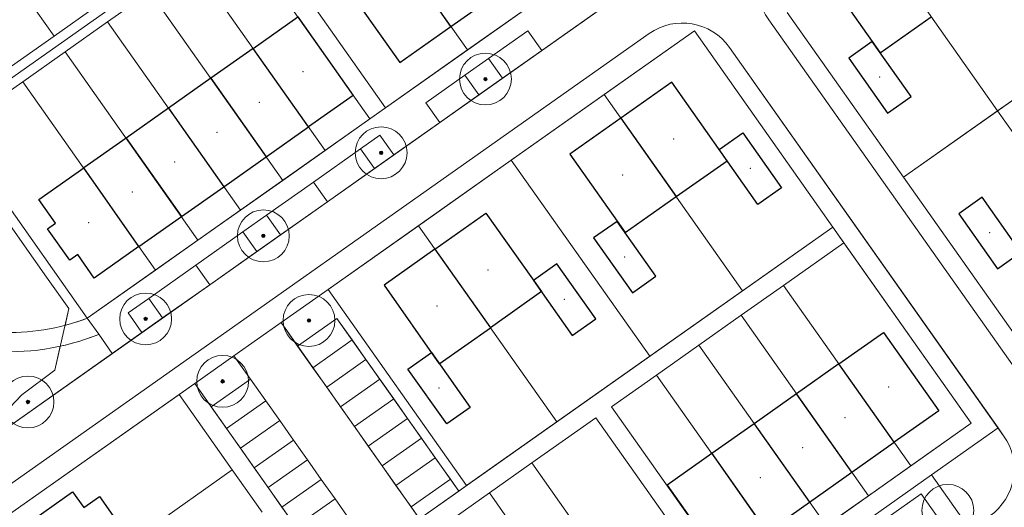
# Model space of a CAD drawing. Extents: x 168554 to 174410, y 515675 to 521218.
# Tile 103 of 110: x 172282 to 172385, y 519003 to 519054. Entities that reach past the tile are written whole.
import ezdxf

# ---------------------------------------------------------------- set-up
doc = ezdxf.new("R2010")
doc.units = 0
doc.header["$MEASUREMENT"] = 0
for name, color, linetype, lineweight in [('Deelgebied 3.2 - 1070 Ondergrond ontwerp', 7, 'Continuous', 9), ('Deelgebied 3.2 - 1070 Ondergrond ontwerp bomen', 7, 'Continuous', 9), ('Deelgebied 3.2 - 1071 Ondergrond bijgebouwen', 7, 'Continuous', 30), ('Deelgebied 3.2 - 1071 Ondergrond panden', 7, 'Continuous', 30), ('Deelgebied 3.2 - bijgebouwen', 253, 'Continuous', 9), ('Deelgebied 3.2 - grondgebonden woningen', 253, 'Continuous', 9)]:
    doc.layers.add(name, color=color, linetype=linetype, lineweight=lineweight)

msp = doc.modelspace()

# ---------------------------------------------------------------- hatches: boundary and pattern name
at = {"layer": 'Deelgebied 3.2 - 1070 Ondergrond ontwerp bomen', "ltscale": 0.1}
h = msp.add_hatch(color=256, dxfattribs=at)
edge = h.paths.add_edge_path()
edge.add_arc((172330.6, 519047.44), 0.18, 0, 360)
h = msp.add_hatch(color=256, dxfattribs=at)
edge = h.paths.add_edge_path()
edge.add_arc((172319.74, 519039.76), 0.18, 0, 360)
h = msp.add_hatch(color=256, dxfattribs=at)
edge = h.paths.add_edge_path()
edge.add_arc((172307.48, 519031.11), 0.18, 0, 360)
h = msp.add_hatch(color=256, dxfattribs=at)
edge = h.paths.add_edge_path()
edge.add_arc((172295.22, 519022.46), 0.18, 0, 360)
h = msp.add_hatch(color=256, dxfattribs=at)
edge = h.paths.add_edge_path()
edge.add_arc((172312.23, 519022.3), 0.18, 0, 360)
h = msp.add_hatch(color=256, dxfattribs=at)
edge = h.paths.add_edge_path()
edge.add_arc((172303.24, 519015.96), 0.18, 0, 360)
h = msp.add_hatch(color=256, dxfattribs=at)
edge = h.paths.add_edge_path()
edge.add_arc((172282.97, 519013.81), 0.18, 0, 360)

# ---------------------------------------------------------------- linework, layer by layer
at = {"layer": 'Deelgebied 3.2 - 1070 Ondergrond ontwerp'}
for p, q in [((172266.59, 519001.11), (172388.89, 519087.4)), ((172285.69, 519051.91), (172271.85, 519071.52)), ((172271.85, 519071.52), (172285.69, 519051.91)), ((172314.33, 519070.89), (172328.74, 519050.47)), ((172328.74, 519050.47), (172314.33, 519070.89)), ((172274.74, 519042.96), (172305.79, 519064.87)), ((172305.79, 519064.87), (172320.2, 519044.45)), ((172320.2, 519044.45), (172305.79, 519064.87)), ((172305.79, 519064.87), (172320.2, 519044.45)), ((172320.2, 519044.45), (172306.37, 519064.06)), ((172369.52, 519064.56), (172383.93, 519044.13)), ((172383.93, 519044.13), (172369.52, 519064.56)), ((172304.73, 519062.9), (172318.57, 519043.29)), ((172318.57, 519043.29), (172304.73, 519062.9)), ((172261.85, 519059.5), (172282.61, 519030.08)), ((172282.61, 519030.08), (172261.85, 519059.5)), ((172300.08, 519059.62), (172313.91, 519040.01)), ((172313.91, 519040.01), (172300.08, 519059.62)), ((172274.74, 519042.96), (172296.81, 519058.53)), ((172291.25, 519053.39), (172295.66, 519056.5)), ((172295.66, 519056.5), (172291.25, 519053.39)), ((172295.66, 519056.5), (172309.5, 519036.89)), ((172309.5, 519036.89), (172295.66, 519056.5)), ((172337.27, 519056.49), (172320.2, 519044.45)), ((172337.27, 519056.49), (172328.74, 519050.47)), ((172328.74, 519050.47), (172337.27, 519056.49)), ((172336.46, 519050.41), (172343.56, 519055.42)), ((172290.1, 519055.02), (172285.69, 519051.91)), ((172285.69, 519051.91), (172290.1, 519055.02)), ((172362.02, 519054.37), (172374.13, 519037.21)), ((172374.13, 519037.21), (172362.02, 519054.37)), ((172362.02, 519054.37), (172374.13, 519037.21)), ((172286.84, 519050.28), (172291.25, 519053.39)), ((172291.25, 519053.39), (172286.84, 519050.28)), ((172291.25, 519053.39), (172305.09, 519033.78)), ((172305.09, 519033.78), (172291.25, 519053.39)), ((172388.64, 519013.18), (172360.1, 519053.62)), ((172360.1, 519053.62), (172388.64, 519013.18)), ((172330.92, 519049.59), (172335.01, 519052.47)), ((172335.01, 519052.47), (172330.92, 519049.59)), ((172352.36, 519052.45), (172333.29, 519038.99)), ((172335.01, 519052.47), (172336.46, 519050.41)), ((172336.46, 519050.41), (172335.01, 519052.47)), ((172342.96, 519045.82), (172352.36, 519052.45)), ((172352.36, 519052.45), (172342.96, 519045.82)), ((172352.36, 519052.45), (172366.77, 519032.02)), ((172366.77, 519032.02), (172352.36, 519052.45)), ((172366.77, 519032.02), (172352.36, 519052.45)), ((172347.65, 519052.19), (172278.47, 519003.37)), ((172347.65, 519052.19), (172278.47, 519003.37)), ((172285.69, 519051.91), (172281.27, 519048.8)), ((172281.27, 519048.8), (172285.69, 519051.91)), ((172282.43, 519047.16), (172286.84, 519050.28)), ((172286.84, 519050.28), (172282.43, 519047.16)), ((172286.84, 519050.28), (172300.67, 519030.67)), ((172300.67, 519030.67), (172286.84, 519050.28)), ((172328.74, 519050.47), (172320.2, 519044.45)), ((172320.2, 519044.45), (172328.74, 519050.47)), ((172332.37, 519047.53), (172336.46, 519050.41)), ((172383.97, 519011.11), (172356.01, 519050.74)), ((172384.55, 519010.3), (172356.01, 519050.74)), ((172393.74, 519051.05), (172374.13, 519037.21)), ((172374.13, 519037.21), (172393.74, 519051.05)), ((172393.74, 519051.05), (172383.93, 519044.13)), ((172383.93, 519044.13), (172393.74, 519051.05)), ((172328.47, 519047.86), (172330.92, 519049.59)), ((172330.92, 519049.59), (172328.47, 519047.86)), ((172332.37, 519047.53), (172330.92, 519049.59)), ((172330.92, 519049.59), (172332.37, 519047.53)), ((172324.39, 519044.97), (172328.47, 519047.86)), ((172328.47, 519047.86), (172324.39, 519044.97)), ((172328.47, 519047.86), (172329.92, 519045.8)), ((172329.92, 519045.8), (172328.47, 519047.86)), ((172329.92, 519045.8), (172332.37, 519047.53)), ((172280.79, 519046.01), (172282.43, 519047.16)), ((172282.43, 519047.16), (172280.79, 519046.01)), ((172282.43, 519047.16), (172296.26, 519027.55)), ((172296.26, 519027.55), (172282.43, 519047.16)), ((172325.84, 519042.91), (172329.92, 519045.8)), ((172333.29, 519038.99), (172342.96, 519045.82)), ((172342.96, 519045.82), (172333.29, 519038.99)), ((172342.96, 519045.82), (172357.38, 519025.39)), ((172357.38, 519025.39), (172342.96, 519045.82)), ((172320.2, 519044.45), (172289.15, 519022.54)), ((172320.2, 519044.45), (172318.57, 519043.29)), ((172318.57, 519043.29), (172320.2, 519044.45)), ((172325.84, 519042.91), (172324.39, 519044.97)), ((172324.39, 519044.97), (172325.84, 519042.91)), ((172383.93, 519044.13), (172374.13, 519037.21)), ((172374.13, 519037.21), (172383.93, 519044.13)), ((172398.35, 519023.7), (172383.93, 519044.13)), ((172383.93, 519044.13), (172398.35, 519023.7)), ((172318.57, 519043.29), (172313.91, 519040.01)), ((172313.91, 519040.01), (172318.57, 519043.29)), ((172289.15, 519022.54), (172274.74, 519042.96)), ((172289.15, 519022.54), (172274.74, 519042.96)), ((172274.74, 519042.96), (172289.15, 519022.54)), ((172321.07, 519039.55), (172325.84, 519042.91)), ((172317.61, 519040.17), (172319.62, 519041.59)), ((172319.62, 519041.59), (172317.61, 519040.17)), ((172319.62, 519041.59), (172321.07, 519039.55)), ((172321.07, 519039.55), (172319.62, 519041.59)), ((172312.71, 519036.71), (172317.61, 519040.17)), ((172317.61, 519040.17), (172312.71, 519036.71)), ((172317.61, 519040.17), (172319.05, 519038.13)), ((172319.05, 519038.13), (172317.61, 519040.17)), ((172313.91, 519040.01), (172309.5, 519036.89)), ((172309.5, 519036.89), (172313.91, 519040.01)), ((172333.29, 519038.99), (172314.22, 519025.54)), ((172319.05, 519038.13), (172321.07, 519039.55)), ((172323.62, 519032.17), (172333.29, 519038.99)), ((172333.29, 519038.99), (172323.62, 519032.17)), ((172347.71, 519018.57), (172333.29, 519038.99)), ((172333.29, 519038.99), (172347.71, 519018.57)), ((172333.29, 519038.99), (172347.71, 519018.57)), ((172347.71, 519018.57), (172333.29, 519038.99)), ((172314.15, 519034.67), (172319.05, 519038.13)), ((172374.13, 519037.21), (172388.54, 519016.78)), ((172388.54, 519016.78), (172374.13, 519037.21)), ((172374.13, 519037.21), (172388.54, 519016.78)), ((172309.5, 519036.89), (172305.09, 519033.78)), ((172305.09, 519033.78), (172309.5, 519036.89)), ((172307.81, 519033.25), (172312.71, 519036.71)), ((172312.71, 519036.71), (172307.81, 519033.25)), ((172314.15, 519034.67), (172312.71, 519036.71)), ((172312.71, 519036.71), (172314.15, 519034.67)), ((172309.25, 519031.21), (172314.15, 519034.67)), ((172305.09, 519033.78), (172300.67, 519030.67)), ((172300.67, 519030.67), (172305.09, 519033.78)), ((172305.35, 519031.52), (172307.81, 519033.25)), ((172307.81, 519033.25), (172305.35, 519031.52)), ((172309.25, 519031.21), (172307.81, 519033.25)), ((172307.81, 519033.25), (172309.25, 519031.21)), ((172313.93, 518994.74), (172366.77, 519032.02)), ((172314.22, 519025.54), (172323.62, 519032.17)), ((172323.62, 519032.17), (172314.22, 519025.54)), ((172323.62, 519032.17), (172338.03, 519011.74)), ((172338.03, 519011.74), (172323.62, 519032.17)), ((172347.71, 519018.57), (172366.77, 519032.02)), ((172366.77, 519032.02), (172357.38, 519025.39)), ((172357.38, 519025.39), (172366.77, 519032.02)), ((172366.77, 519032.02), (172367.93, 519030.39)), ((172367.93, 519030.39), (172366.77, 519032.02)), ((172366.77, 519032.02), (172381.19, 519011.59)), ((172300.45, 519028.06), (172305.35, 519031.52)), ((172305.35, 519031.52), (172300.45, 519028.06)), ((172305.35, 519031.52), (172306.8, 519029.48)), ((172306.8, 519029.48), (172305.35, 519031.52)), ((172306.8, 519029.48), (172309.25, 519031.21)), ((172282.61, 519030.08), (172284.91, 519026.81)), ((172284.91, 519026.81), (172282.61, 519030.08)), ((172300.67, 519030.67), (172296.26, 519027.55)), ((172296.26, 519027.55), (172300.67, 519030.67)), ((172361.64, 519025.95), (172367.93, 519030.39)), ((172367.93, 519030.39), (172361.64, 519025.95)), ((172367.93, 519030.39), (172381.19, 519011.59)), ((172381.19, 519011.59), (172367.93, 519030.39)), ((172301.89, 519026.02), (172306.8, 519029.48)), ((172295.55, 519024.6), (172300.45, 519028.06)), ((172300.45, 519028.06), (172295.55, 519024.6)), ((172301.89, 519026.02), (172300.45, 519028.06)), ((172300.45, 519028.06), (172301.89, 519026.02)), ((172284.91, 519026.81), (172287.22, 519023.55)), ((172287.22, 519023.55), (172284.91, 519026.81)), ((172296.26, 519027.55), (172289.15, 519022.54)), ((172289.15, 519022.54), (172296.26, 519027.55)), ((172296.99, 519022.56), (172301.89, 519026.02)), ((172357.22, 519022.84), (172361.64, 519025.95)), ((172361.64, 519025.95), (172357.22, 519022.84)), ((172374.9, 519007.16), (172361.64, 519025.95)), ((172361.64, 519025.95), (172374.9, 519007.16)), ((172309.32, 519022.08), (172314.22, 519025.54)), ((172314.22, 519025.54), (172309.32, 519022.08)), ((172314.22, 519025.54), (172328.64, 519005.11)), ((172328.64, 519005.11), (172314.22, 519025.54)), ((172314.22, 519025.54), (172328.64, 519005.11)), ((172357.38, 519025.39), (172347.71, 519018.57)), ((172347.71, 519018.57), (172357.38, 519025.39)), ((172293.4, 519023.09), (172295.55, 519024.6)), ((172295.55, 519024.6), (172293.4, 519023.09)), ((172296.99, 519022.56), (172295.55, 519024.6)), ((172295.55, 519024.6), (172296.99, 519022.56)), ((172285.78, 519017.13), (172287.22, 519023.55)), ((172287.22, 519023.55), (172286.83, 519021.79)), ((172294.84, 519021.04), (172293.4, 519023.09)), ((172293.4, 519023.09), (172294.84, 519021.04)), ((172352.81, 519019.72), (172357.22, 519022.84)), ((172357.22, 519022.84), (172352.81, 519019.72)), ((172370.48, 519004.04), (172357.22, 519022.84)), ((172357.22, 519022.84), (172370.48, 519004.04)), ((172289.15, 519022.54), (172290.34, 519020.86)), ((172290.34, 519020.86), (172289.15, 519022.54)), ((172294.84, 519021.04), (172296.99, 519022.56)), ((172304.42, 519018.62), (172309.32, 519022.08)), ((172309.32, 519022.08), (172304.42, 519018.62)), ((172323.73, 519001.65), (172309.32, 519022.08)), ((172309.32, 519022.08), (172311.05, 519019.63)), ((172311.05, 519019.63), (172315.14, 519022.51)), ((172315.14, 519022.51), (172311.05, 519019.63)), ((172315.14, 519022.51), (172327.82, 519004.54)), ((172316.72, 519020.27), (172315.14, 519022.51)), ((172290.34, 519020.86), (172291.75, 519018.86)), ((172291.75, 519018.86), (172290.34, 519020.86)), ((172291.75, 519018.86), (172294.84, 519021.04)), ((172372.06, 519021.06), (172367.4, 519017.78)), ((172377.82, 519012.89), (172372.06, 519021.06)), ((172286.34, 519019.62), (172285.78, 519017.13)), ((172311.05, 519019.63), (172312.64, 519017.38)), ((172312.64, 519017.38), (172316.72, 519020.27)), ((172316.72, 519020.27), (172312.64, 519017.38)), ((172318.16, 519018.22), (172316.72, 519020.27)), ((172348.4, 519016.61), (172352.81, 519019.72)), ((172352.81, 519019.72), (172348.4, 519016.61)), ((172366.07, 519000.93), (172352.81, 519019.72)), ((172352.81, 519019.72), (172366.07, 519000.93)), ((172266.59, 519001.11), (172291.75, 519018.86)), ((172300.33, 519015.74), (172304.42, 519018.62)), ((172304.42, 519018.62), (172300.33, 519015.74)), ((172304.42, 519018.62), (172306.15, 519016.17)), ((172306.15, 519016.17), (172304.42, 519018.62)), ((172328.64, 519005.11), (172347.71, 519018.57)), ((172347.71, 519018.57), (172338.03, 519011.74)), ((172338.03, 519011.74), (172347.71, 519018.57)), ((172314.08, 519015.34), (172318.16, 519018.22)), ((172318.16, 519018.22), (172314.08, 519015.34)), ((172319.6, 519016.18), (172318.16, 519018.22)), ((172367.4, 519017.78), (172362.99, 519014.66)), ((172373.17, 519009.61), (172367.4, 519017.78)), ((172367.4, 519017.78), (172373.17, 519009.61)), ((172285.78, 519017.13), (172282.34, 519014.55)), ((172282.34, 519014.55), (172285.78, 519017.13)), ((172312.64, 519017.38), (172314.08, 519015.34)), ((172343.74, 519013.32), (172348.4, 519016.61)), ((172348.4, 519016.61), (172343.74, 519013.32)), ((172361.66, 518997.82), (172348.4, 519016.61)), ((172348.4, 519016.61), (172361.66, 518997.82)), ((172300.33, 519015.74), (172278.27, 519000.17)), ((172298.7, 519014.59), (172300.33, 519015.74)), ((172300.33, 519015.74), (172298.7, 519014.59)), ((172302.06, 519013.29), (172300.33, 519015.74)), ((172314.75, 518995.31), (172300.33, 519015.74)), ((172300.33, 519015.74), (172302.06, 519013.29)), ((172302.06, 519013.29), (172306.15, 519016.17)), ((172306.15, 519016.17), (172302.06, 519013.29)), ((172306.15, 519016.17), (172307.73, 519013.92)), ((172307.73, 519013.92), (172306.15, 519016.17)), ((172315.52, 519013.3), (172319.6, 519016.18)), ((172319.6, 519016.18), (172315.52, 519013.3)), ((172321.05, 519014.14), (172319.6, 519016.18)), ((172278.27, 519000.17), (172298.7, 519014.59)), ((172298.7, 519014.59), (172278.27, 519000.17)), ((172282.34, 519014.55), (172279.73, 519011.81)), ((172279.73, 519011.81), (172282.34, 519014.55)), ((172298.7, 519014.59), (172304.23, 519006.74)), ((172304.23, 519006.74), (172298.7, 519014.59)), ((172314.08, 519015.34), (172315.52, 519013.3)), ((172362.99, 519014.66), (172358.58, 519011.55)), ((172368.75, 519006.49), (172362.99, 519014.66)), ((172362.99, 519014.66), (172368.75, 519006.49)), ((172307.73, 519013.92), (172303.65, 519011.04)), ((172303.65, 519011.04), (172307.73, 519013.92)), ((172307.73, 519013.92), (172309.18, 519011.88)), ((172309.18, 519011.88), (172307.73, 519013.92)), ((172316.96, 519011.26), (172321.05, 519014.14)), ((172321.05, 519014.14), (172316.96, 519011.26)), ((172322.49, 519012.1), (172321.05, 519014.14)), ((172303.65, 519011.04), (172302.06, 519013.29)), ((172302.06, 519013.29), (172303.65, 519011.04)), ((172315.52, 519013.3), (172316.96, 519011.26)), ((172357, 518994.53), (172343.74, 519013.32)), ((172343.74, 519013.32), (172357, 518994.53)), ((172373.17, 519009.61), (172377.82, 519012.89)), ((172309.18, 519011.88), (172305.09, 519009)), ((172305.09, 519009), (172309.18, 519011.88)), ((172309.18, 519011.88), (172310.62, 519009.84)), ((172310.62, 519009.84), (172309.18, 519011.88)), ((172318.4, 519009.21), (172322.49, 519012.1)), ((172322.49, 519012.1), (172318.4, 519009.21)), ((172323.93, 519010.05), (172322.49, 519012.1)), ((172381.19, 519011.59), (172328.34, 518974.31)), ((172338.03, 519011.74), (172328.64, 519005.11)), ((172328.64, 519005.11), (172338.03, 519011.74)), ((172335.43, 519007.46), (172342.11, 519012.17)), ((172342.11, 519012.17), (172335.43, 519007.46)), ((172342.11, 519012.17), (172355.37, 518993.38)), ((172355.37, 518993.38), (172342.11, 519012.17)), ((172358.58, 519011.55), (172354.16, 519008.44)), ((172364.34, 519003.38), (172358.58, 519011.55)), ((172358.58, 519011.55), (172364.34, 519003.38)), ((172381.19, 519011.59), (172374.9, 519007.16)), ((172374.9, 519007.16), (172381.19, 519011.59)), ((172305.09, 519009), (172303.65, 519011.04)), ((172303.65, 519011.04), (172305.09, 519009)), ((172316.96, 519011.26), (172318.4, 519009.21)), ((172377.04, 519006.22), (172383.97, 519011.11)), ((172383.97, 519011.11), (172377.04, 519006.22)), ((172384.55, 519010.3), (172383.97, 519011.11)), ((172310.62, 519009.84), (172306.53, 519006.96)), ((172306.53, 519006.96), (172310.62, 519009.84)), ((172310.62, 519009.84), (172312.06, 519007.8)), ((172312.06, 519007.8), (172310.62, 519009.84)), ((172319.84, 519007.17), (172323.93, 519010.05)), ((172323.93, 519010.05), (172319.84, 519007.17)), ((172325.37, 519008.01), (172323.93, 519010.05)), ((172368.75, 519006.49), (172373.17, 519009.61)), ((172306.53, 519006.96), (172305.09, 519009)), ((172305.09, 519009), (172306.53, 519006.96)), ((172318.4, 519009.21), (172319.84, 519007.17)), ((172354.16, 519008.44), (172349.51, 519005.15)), ((172359.93, 519000.27), (172354.16, 519008.44)), ((172354.16, 519008.44), (172359.93, 519000.27)), ((172312.06, 519007.8), (172307.97, 519004.91)), ((172307.97, 519004.91), (172312.06, 519007.8)), ((172312.06, 519007.8), (172313.5, 519005.75)), ((172313.5, 519005.75), (172312.06, 519007.8)), ((172321.28, 519005.13), (172325.37, 519008.01)), ((172325.37, 519008.01), (172321.28, 519005.13)), ((172326.96, 519005.76), (172325.37, 519008.01)), ((172331.02, 519004.34), (172335.43, 519007.46)), ((172335.43, 519007.46), (172331.02, 519004.34)), ((172348.69, 518988.66), (172335.43, 519007.46)), ((172335.43, 519007.46), (172348.69, 518988.66)), ((172304.23, 519006.74), (172283.81, 518992.33)), ((172283.81, 518992.33), (172304.23, 519006.74)), ((172304.23, 519006.74), (172307.35, 519002.33)), ((172307.35, 519002.33), (172304.23, 519006.74)), ((172307.97, 519004.91), (172306.53, 519006.96)), ((172306.53, 519006.96), (172307.97, 519004.91)), ((172319.84, 519007.17), (172321.28, 519005.13)), ((172364.34, 519003.38), (172368.75, 519006.49)), ((172365.6, 518998.15), (172377.04, 519006.22)), ((172377.04, 519006.22), (172365.6, 518998.15)), ((172374.9, 519007.16), (172370.48, 519004.04)), ((172370.48, 519004.04), (172374.9, 519007.16)), ((172377.04, 519006.22), (172381.08, 519000.5)), ((172381.08, 519000.5), (172377.04, 519006.22)), ((172313.5, 519005.75), (172309.41, 519002.87)), ((172309.41, 519002.87), (172313.5, 519005.75)), ((172313.5, 519005.75), (172314.94, 519003.71)), ((172314.94, 519003.71), (172313.5, 519005.75)), ((172326.96, 519005.76), (172322.87, 519002.88)), ((172322.87, 519002.88), (172326.96, 519005.76)), ((172327.82, 519004.54), (172326.96, 519005.76)), ((172309.41, 519002.87), (172307.97, 519004.91)), ((172307.97, 519004.91), (172309.41, 519002.87)), ((172321.28, 519005.13), (172322.87, 519002.88)), ((172327.82, 519004.54), (172323.73, 519001.65)), ((172323.73, 519001.65), (172327.82, 519004.54)), ((172326.6, 519001.23), (172331.02, 519004.34)), ((172331.02, 519004.34), (172326.6, 519001.23)), ((172328.64, 519005.11), (172327.82, 519004.54)), ((172327.82, 519004.54), (172328.64, 519005.11)), ((172344.28, 518985.55), (172331.02, 519004.34)), ((172331.02, 519004.34), (172344.28, 518985.55)), ((172349.51, 519005.15), (172355.27, 518996.98)), ((172367.81, 518998.49), (172375.98, 519004.25)), ((172375.98, 519004.25), (172373.94, 519002.81)), ((172375.98, 519004.25), (172379.44, 518999.35)), ((172379.44, 518999.35), (172375.98, 519004.25)), ((172314.94, 519003.71), (172310.86, 519000.83)), ((172310.86, 519000.83), (172314.94, 519003.71)), ((172314.94, 519003.71), (172316.38, 519001.67)), ((172316.38, 519001.67), (172314.94, 519003.71)), ((172359.93, 519000.27), (172364.34, 519003.38)), ((172370.48, 519004.04), (172366.07, 519000.93)), ((172366.07, 519000.93), (172370.48, 519004.04)), ((172310.86, 519000.83), (172309.41, 519002.87)), ((172309.41, 519002.87), (172310.86, 519000.83)), ((172322.87, 519002.88), (172323.73, 519001.65))]:
    msp.add_line(p, q, dxfattribs=at)
for centre, radius, start, end in [((172365, 519057.08), 6, 125.206, 215.206), ((172365, 519057.08), 6, 125.206, 215.206), ((172351.11, 519047.28), 6, 35.206, 125.206), ((172351.11, 519047.28), 6, 35.206, 125.206), ((172281.01, 519043.93), 22.89, 267.3847, 290.8388), ((172281.01, 519043.93), 22.89, 284.716, 290.8388), ((172281.01, 519043.93), 24.89, 265.1676, 292.0152), ((172281.01, 519043.93), 24.89, 282.3587, 292.0152), ((172379.65, 519006.84), 6, 305.206, 35.206), ((172379.65, 519006.84), 6, 305.206, 35.206)]:
    msp.add_arc(centre, radius, start, end, dxfattribs=at)
at = {"layer": 'Deelgebied 3.2 - 1070 Ondergrond ontwerp bomen'}
for centre, radius in [((172330.6, 519047.44), 2.7), ((172330.6, 519047.44), 0.054), ((172319.74, 519039.76), 2.7), ((172319.74, 519039.76), 0.054), ((172307.48, 519031.11), 2.7), ((172307.48, 519031.11), 0.054), ((172295.22, 519022.46), 2.7), ((172312.23, 519022.3), 2.7), ((172295.22, 519022.46), 0.054), ((172312.23, 519022.3), 0.054), ((172303.24, 519015.96), 2.7), ((172282.97, 519013.81), 2.7), ((172303.24, 519015.96), 0.054), ((172282.97, 519013.81), 0.054), ((172378.74, 519002.52), 2.7)]:
    msp.add_circle(centre, radius, dxfattribs=at)
at = {"layer": 'Deelgebied 3.2 - 1070 Ondergrond ontwerp bomen', "ltscale": 0.1}
for centre in [(172330.6, 519047.44), (172319.74, 519039.76), (172307.48, 519031.11), (172295.22, 519022.46), (172312.23, 519022.3), (172303.24, 519015.96), (172282.97, 519013.81)]:
    msp.add_circle(centre, 0.18, dxfattribs=at)
at = {"layer": 'Deelgebied 3.2 - 1071 Ondergrond bijgebouwen', "linetype": 'Continuous'}
for points in [[(172370.88, 519051.35), (172368.43, 519049.62), (172372.46, 519043.9), (172374.92, 519045.63)], [(172357.4, 519041.84), (172361.43, 519036.12), (172358.98, 519034.39), (172354.95, 519040.11)], [(172382.33, 519035.13), (172379.88, 519033.4), (172383.91, 519027.68), (172386.36, 519029.41)], [(172344.32, 519032.62), (172341.87, 519030.89), (172345.91, 519025.17), (172348.36, 519026.9)], [(172338.05, 519028.19), (172335.6, 519026.46), (172339.64, 519020.74), (172342.09, 519022.47)], [(172324.98, 519018.97), (172329.02, 519013.25), (172326.57, 519011.52), (172322.53, 519017.24)]]:
    msp.add_lwpolyline(points, close=True, dxfattribs=at)
at = {"layer": 'Deelgebied 3.2 - 1071 Ondergrond panden', "linetype": 'Continuous'}
for p, q in [((172327.01, 519052.92), (172321.24, 519061.09)), ((172344.69, 519043.37), (172350.46, 519035.2)), ((172294.53, 519030), (172288.77, 519038.18)), ((172325.35, 519029.72), (172331.12, 519021.55))]:
    msp.add_line(p, q, dxfattribs=at)
at = {"layer": 'Deelgebied 3.2 - 1071 Ondergrond panden'}
for p, q in [((172306.42, 519050.63), (172302, 519047.52)), ((172312.18, 519042.46), (172306.42, 519050.63)), ((172302, 519047.52), (172297.59, 519044.4)), ((172302, 519047.52), (172307.77, 519039.34)), ((172297.59, 519044.4), (172293.18, 519041.29)), ((172297.59, 519044.4), (172303.36, 519036.23)), ((172307.77, 519039.34), (172312.18, 519042.46)), ((172293.18, 519041.29), (172288.77, 519038.18)), ((172293.18, 519041.29), (172298.95, 519033.12)), ((172303.36, 519036.23), (172307.77, 519039.34)), ((172298.95, 519033.12), (172303.36, 519036.23)), ((172294.53, 519030), (172298.95, 519033.12)), ((172367.4, 519017.78), (172362.99, 519014.66)), ((172373.17, 519009.61), (172367.4, 519017.78)), ((172362.99, 519014.66), (172358.58, 519011.55)), ((172368.75, 519006.49), (172362.99, 519014.66)), ((172358.58, 519011.55), (172354.16, 519008.44)), ((172358.58, 519011.55), (172364.34, 519003.38)), ((172368.75, 519006.49), (172373.17, 519009.61)), ((172354.16, 519008.44), (172359.93, 519000.27)), ((172364.34, 519003.38), (172368.75, 519006.49)), ((172359.93, 519000.27), (172364.34, 519003.38))]:
    msp.add_line(p, q, dxfattribs=at)
at = {"layer": 'Deelgebied 3.2 - 1071 Ondergrond panden', "linetype": 'Continuous'}
for points in [[(172327.01, 519052.92), (172332.32, 519056.67), (172326.55, 519064.84), (172321.24, 519061.09)], [(172371.25, 519062.1), (172365.94, 519058.36), (172371.7, 519050.19), (172377.01, 519053.93)], [(172321.24, 519061.09), (172315.93, 519057.34), (172321.7, 519049.17), (172327.01, 519052.92)], [(172350.46, 519035.2), (172355.77, 519038.94), (172350, 519047.11), (172344.69, 519043.37)], [(172344.69, 519043.37), (172339.38, 519039.62), (172345.15, 519031.45), (172350.46, 519035.2)], [(172294.53, 519030), (172289.88, 519026.72), (172288.15, 519029.17), (172287.33, 519028.59), (172285.02, 519031.86), (172285.84, 519032.44), (172284.11, 519034.89), (172288.77, 519038.18)], [(172325.35, 519029.72), (172330.66, 519033.47), (172336.43, 519025.3), (172331.12, 519021.55)], [(172325.35, 519029.72), (172320.04, 519025.97), (172325.8, 519017.8), (172331.12, 519021.55)]]:
    msp.add_lwpolyline(points, dxfattribs=at)
at = {"layer": 'Deelgebied 3.2 - 1071 Ondergrond panden'}
for points in [[(172306.42, 519050.63), (172311.07, 519053.91), (172316.84, 519045.74), (172312.18, 519042.46)], [(172367.4, 519017.78), (172372.06, 519021.06), (172377.82, 519012.89), (172373.17, 519009.61)], [(172354.16, 519008.44), (172349.51, 519005.15), (172355.27, 518996.98), (172359.93, 519000.27)], [(172285.52, 518993.54), (172282.24, 518998.2), (172283.87, 518999.35), (172282.72, 519000.99), (172287.62, 519004.44), (172288.77, 519002.81), (172290.41, 519003.96), (172293.69, 518999.31)]]:
    msp.add_lwpolyline(points, dxfattribs=at)
at = {"layer": 'Deelgebied 3.2 - bijgebouwen'}
for p in [(172371.66, 519047.65), (172358.17, 519038.14), (172383.1, 519031.43), (172345.1, 519028.92), (172338.83, 519024.49), (172325.76, 519015.27)]:
    msp.add_point(p, dxfattribs=at)
at = {"layer": 'Deelgebied 3.2 - grondgebonden woningen'}
for p in [(172311.6, 519048.22), (172307.07, 519045.02), (172302.66, 519041.91), (172350.21, 519041.19), (172298.24, 519038.8), (172344.89, 519037.45), (172293.83, 519035.68), (172289.3, 519032.48), (172330.86, 519027.54), (172325.55, 519023.8), (172372.59, 519015.37), (172368.05, 519012.17), (172363.64, 519009.06), (172359.23, 519005.94)]:
    msp.add_point(p, dxfattribs=at)

doc.saveas('drawing.dxf')
